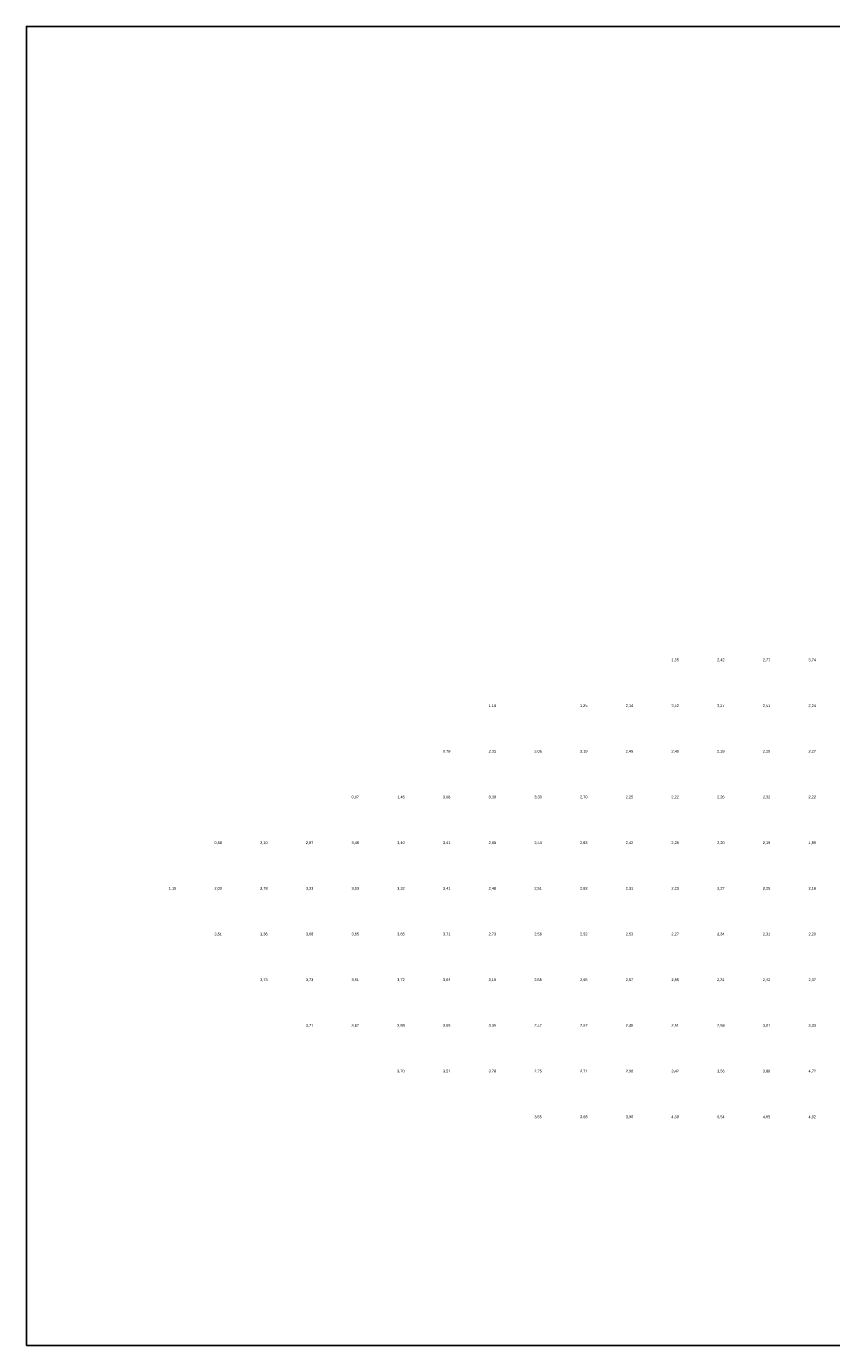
# Model space of a CAD drawing. Header units: metres. Extents: x 142558 to 144289, y 416662 to 417384.
# Tile 1 of 4: x 142558 to 142998, y 416662 to 417384. Entities that reach past the tile are written whole.
import ezdxf
from ezdxf.enums import TextEntityAlignment as Align

# ---------------------------------------------------------------- set-up
doc = ezdxf.new("R2010")
doc.units = ezdxf.units.M
doc.header["$MEASUREMENT"] = 0
doc.layers.add('beg_25Anno', color=252, linetype='Continuous')
doc.styles.add('Arial', font='arial.ttf')

msp = doc.modelspace()

# ---------------------------------------------------------------- linework, layer by layer
at = {"layer": 'Defpoints'}
msp.add_lwpolyline([(142557.58, 416662.34), (144285.74, 416662.34), (144285.74, 417384.1), (142557.58, 417384.1)], close=True, dxfattribs=at)

# ---------------------------------------------------------------- texts
at = {"layer": 'beg_25Anno', "style": 'Arial'}
for s, p in [('1,55', (142912.5, 417036.32)), ('2,42', (142937.5, 417036.32)), ('2,77', (142962.5, 417036.32)), ('3,74', (142987.5, 417036.32)), ('1,18', (142812.5, 417011.32)), ('1,25', (142862.5, 417011.32)), ('2,14', (142887.5, 417011.32)), ('3,52', (142912.5, 417011.32)), ('3,27', (142937.5, 417011.32)), ('2,51', (142962.5, 417011.32)), ('2,24', (142987.5, 417011.32)), ('0,79', (142787.5, 416986.32)), ('2,33', (142812.5, 416986.32)), ('3,06', (142837.5, 416986.32)), ('3,19', (142862.5, 416986.32)), ('2,49', (142887.5, 416986.32)), ('2,40', (142912.5, 416986.32)), ('2,39', (142937.5, 416986.32)), ('2,25', (142962.5, 416986.32)), ('2,27', (142987.5, 416986.32)), ('0,67', (142737.5, 416961.32)), ('1,46', (142762.5, 416961.32)), ('3,08', (142787.5, 416961.32)), ('3,39', (142812.5, 416961.32)), ('3,30', (142837.5, 416961.32)), ('2,70', (142862.5, 416961.32)), ('2,25', (142887.5, 416961.32)), ('2,22', (142912.5, 416961.32)), ('2,26', (142937.5, 416961.32)), ('2,32', (142962.5, 416961.32)), ('2,22', (142987.5, 416961.32)), ('0,58', (142662.5, 416936.32)), ('2,10', (142687.5, 416936.32)), ('2,87', (142712.5, 416936.32)), ('3,46', (142737.5, 416936.32)), ('3,40', (142762.5, 416936.32)), ('3,41', (142787.5, 416936.32)), ('2,85', (142812.5, 416936.32)), ('2,44', (142837.5, 416936.32)), ('2,63', (142862.5, 416936.32)), ('2,42', (142887.5, 416936.32)), ('2,26', (142912.5, 416936.32)), ('2,20', (142937.5, 416936.32)), ('2,19', (142962.5, 416936.32)), ('1,99', (142987.5, 416936.32)), ('1,15', (142637.5, 416911.32)), ('2,00', (142662.5, 416911.32)), ('2,78', (142687.5, 416911.32)), ('3,33', (142712.5, 416911.32)), ('3,53', (142737.5, 416911.32)), ('3,32', (142762.5, 416911.32)), ('3,41', (142787.5, 416911.32)), ('2,48', (142812.5, 416911.32)), ('2,51', (142837.5, 416911.32)), ('2,63', (142862.5, 416911.32)), ('2,31', (142887.5, 416911.32)), ('2,23', (142912.5, 416911.32)), ('2,27', (142937.5, 416911.32)), ('2,25', (142962.5, 416911.32)), ('2,16', (142987.5, 416911.32)), ('3,51', (142662.5, 416886.32)), ('3,36', (142687.5, 416886.32)), ('3,68', (142712.5, 416886.32)), ('3,65', (142737.5, 416886.32)), ('3,65', (142762.5, 416886.32)), ('3,71', (142787.5, 416886.32)), ('2,73', (142812.5, 416886.32)), ('2,56', (142837.5, 416886.32)), ('2,52', (142862.5, 416886.32)), ('2,53', (142887.5, 416886.32)), ('2,27', (142912.5, 416886.32)), ('2,34', (142937.5, 416886.32)), ('2,31', (142962.5, 416886.32)), ('2,20', (142987.5, 416886.32)), ('3,73', (142687.5, 416861.32)), ('3,73', (142712.5, 416861.32)), ('3,61', (142737.5, 416861.32)), ('3,72', (142762.5, 416861.32)), ('3,64', (142787.5, 416861.32)), ('3,15', (142812.5, 416861.32)), ('2,55', (142837.5, 416861.32)), ('2,55', (142862.5, 416861.32)), ('2,57', (142887.5, 416861.32)), ('2,55', (142912.5, 416861.32)), ('2,31', (142937.5, 416861.32)), ('2,42', (142962.5, 416861.32)), ('2,37', (142987.5, 416861.32)), ('3,71', (142712.5, 416836.32)), ('3,67', (142737.5, 416836.32)), ('3,68', (142762.5, 416836.32)), ('3,69', (142787.5, 416836.32)), ('3,35', (142812.5, 416836.32)), ('2,47', (142837.5, 416836.32)), ('2,57', (142862.5, 416836.32)), ('2,45', (142887.5, 416836.32)), ('2,51', (142912.5, 416836.32)), ('2,58', (142937.5, 416836.32)), ('3,01', (142962.5, 416836.32)), ('3,33', (142987.5, 416836.32)), ('3,70', (142762.5, 416811.32)), ('3,51', (142787.5, 416811.32)), ('3,78', (142812.5, 416811.32)), ('2,75', (142837.5, 416811.32)), ('2,71', (142862.5, 416811.32)), ('2,90', (142887.5, 416811.32)), ('3,42', (142912.5, 416811.32)), ('3,56', (142937.5, 416811.32)), ('3,89', (142962.5, 416811.32)), ('4,72', (142987.5, 416811.32)), ('3,55', (142837.5, 416786.32)), ('3,68', (142862.5, 416786.32)), ('3,90', (142887.5, 416786.32)), ('4,39', (142912.5, 416786.32)), ('6,54', (142937.5, 416786.32)), ('4,65', (142962.5, 416786.32)), ('4,02', (142987.5, 416786.32))]:
    msp.add_text(s, height=1.503, dxfattribs=at).set_placement(p, align=Align.BOTTOM_CENTER)

doc.saveas('drawing.dxf')
